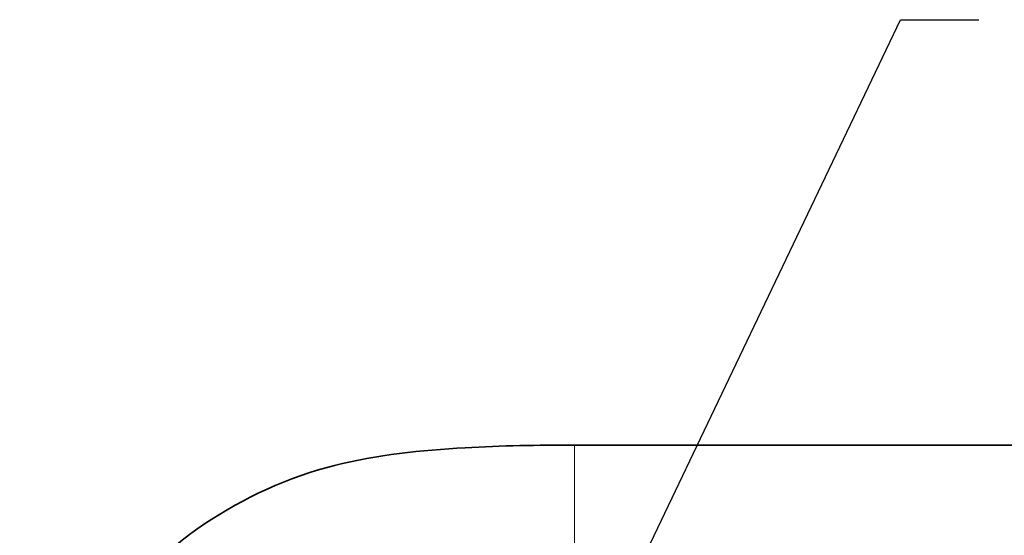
# Model space of a CAD drawing. Header units: millimetres. Extents: x 5 to 415, y 5 to 292.
# Tile 107 of 197: x 276 to 307, y 173 to 190. Entities that reach past the tile are written whole.
import ezdxf

# ---------------------------------------------------------------- set-up
doc = ezdxf.new("R2010")
doc.units = ezdxf.units.MM
for name, color, linetype, lineweight in [('Sichtbar (ISO)', 7, 'Continuous', 35), ('Sichtbar schmal (ISO)', 7, 'Continuous', 18), ('Symbol (ISO)', 7, 'Continuous', 25)]:
    doc.layers.add(name, color=color, linetype=linetype, lineweight=lineweight)
doc.styles.add('Notiztext (ISO)', font='isocpeur.ttf')
doc.dimstyles.new('Standard - Methode 1b (ISO)$7', dxfattribs={"dimtxt": 3.5, "dimasz": 2.5, "dimexe": 2, "dimexo": 0, "dimgap": 0.762, "dimtad": 1, "dimtoh": 1, "dimdsep": 46, "dimtxsty": 'Notiztext (ISO)', "dimcen": 0.09, "dimdle": 10, "dimclrd": 256, "dimclre": 256, "dimclrt": 256, "dimazin": 2, "dimtfac": 1, "dimtmove": 0, "dimatfit": 3, "dimfxl": 1, "dimtolj": 1, "dimlwd": -1, "dimlwe": -1, "dimarcsym": 0})

msp = doc.modelspace()

# ---------------------------------------------------------------- linework, layer by layer
at = {"layer": 'Sichtbar (ISO)'}
msp.add_line((293.6145126, 176.11222715), (337.45450843, 176.11222715), dxfattribs=at)
msp.add_open_spline([(275.44218038, 161.59989464), (275.44218034, 163.21118024), (275.7142343, 164.84584053), (276.75333051, 167.80422026), (277.50205147, 169.17479474), (279.36931631, 171.62275373), (280.51995892, 172.72942662), (283.07033314, 174.43944802), (284.48831145, 175.0914536), (287.31755019, 175.8056834), (288.72632709, 175.94780125), (291.28734392, 176.09292274), (292.4513407, 176.11222715), (293.6145126, 176.11222715)], degree=3, knots=[0, 0, 0, 0, 0.4833856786, 0.4833856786, 0.9406677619, 0.9406677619, 1.4070340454, 1.4070340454, 1.8618476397, 1.8618476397, 2.2824336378, 2.2824336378, 2.6313852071, 2.6313852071, 2.6313852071, 2.6313852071], dxfattribs=at)
at = {"layer": 'Sichtbar schmal (ISO)'}
msp.add_open_spline([(293.6145126, 176.11222724), (293.61451259, 176.11222715), (293.61451259, 174.58588911), (293.61451258, 171.63318028)], degree=3, dxfattribs=at)

# ---------------------------------------------------------------- leaders
at = {"layer": 'Symbol (ISO)', "annotation_type": 0, "has_hookline": 1, "hookline_direction": 0, "text_width": 21.3467799}
msp.add_leader([(291.60208173, 163.69660776), (304.013952, 189.68304734), (306.513952, 189.68304734)], dimstyle='Standard - Methode 1b (ISO)$7', override={"dimtad": 0}, dxfattribs=at)

doc.saveas('drawing.dxf')
